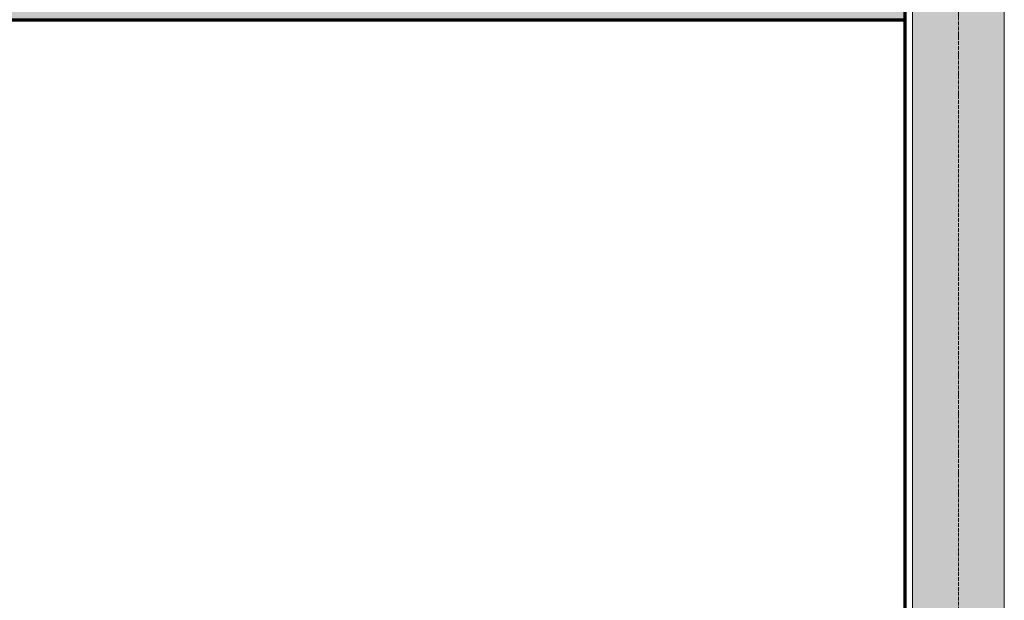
# Model space of a CAD drawing. Header units: millimetres. Extents: x -6278 to 66626, y -2027 to 8822.
# Tile 23 of 41: x 18735 to 21956, y 2771 to 4672. Entities that reach past the tile are written whole.
import ezdxf

# ---------------------------------------------------------------- set-up
doc = ezdxf.new("R2010")
doc.units = ezdxf.units.MM
doc.linetypes.add('_Traço - ponto', pattern=[16, 12, -2, 0, -2])
for name, color, linetype, lineweight in [('A-CLNG', 13, 'Continuous', 25), ('A-CLNG-PATT', 13, 'Continuous', 25), ('A-WALL', 113, 'Continuous', 18), ('A-WALL-PATT', 111, 'Continuous', 70), ('S-GRID', 1, 'Continuous', 9)]:
    doc.layers.add(name, color=color, linetype=linetype, lineweight=lineweight)

msp = doc.modelspace()

# ---------------------------------------------------------------- hatches: boundary and pattern name
at = {"layer": 'A-CLNG-PATT', "lineweight": 18}
msp.add_hatch(color=171, dxfattribs=at).paths.add_polyline_path([(15736.187, 4671.934), (21631.115, 4671.934), (21631.115, 4721.934), (10351.115, 4721.934), (10351.115, 4671.934), (13407.839, 4671.934)], flags=0)
at = {"layer": 'A-WALL-PATT'}
msp.add_hatch(color=256, dxfattribs=at).paths.add_polyline_path([(21956.115, -140), (21956.115, 5757.944), (21656.115, 5757.944), (21656.115, -140)], flags=0)

# ---------------------------------------------------------------- linework, layer by layer
at = {"layer": 'A-CLNG', "color": 7, "lineweight": 70}
msp.add_line((10351.115, 4671.934), (21631.115, 4671.934), dxfattribs=at)
at = {"layer": 'A-WALL', "lineweight": 70}
msp.add_line((21631.115, 5757.944), (21631.115, 870), dxfattribs=at)
at = {"layer": 'A-WALL'}
for p, q in [((21633.615, -140), (21633.615, 5757.944)), ((21656.115, -140), (21656.115, 5757.944)), ((21956.115, -140), (21956.115, 5757.944))]:
    msp.add_line(p, q, dxfattribs=at)
at = {"layer": 'S-GRID', "linetype": '_Traço - ponto'}
msp.add_line((21806.115, -1931.064), (21806.115, 8028.481), dxfattribs=at)

doc.saveas('drawing.dxf')
